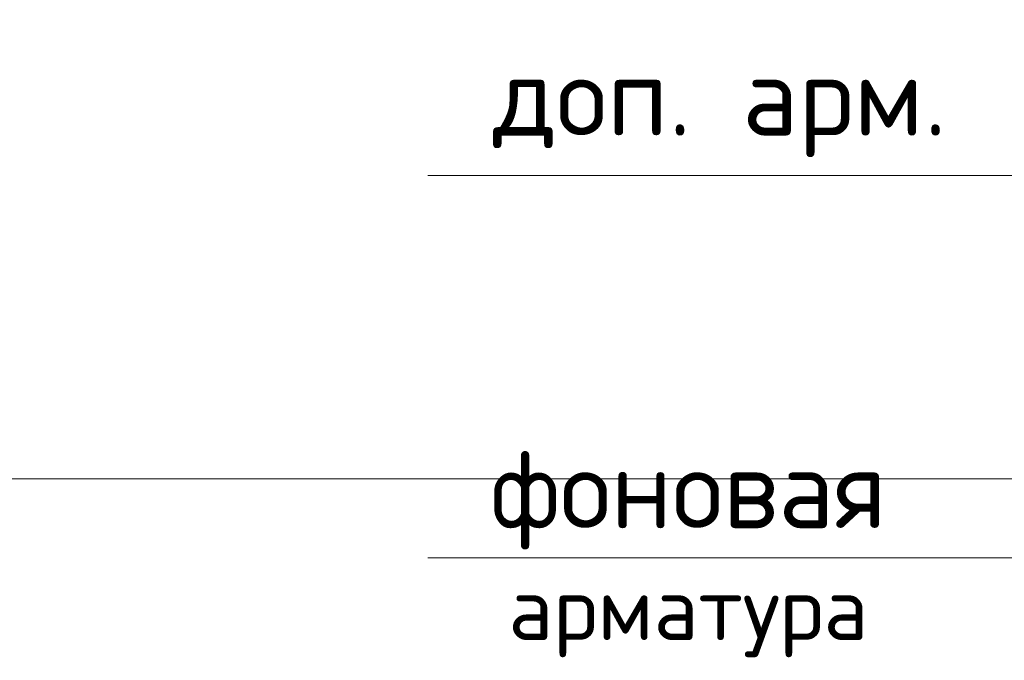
# Model space of a CAD drawing. Header units: metres. Extents: x -38 to 102, y -15 to 21.
# Tile 209 of 229: x 75.624 to 76.089, y 8.091 to 8.393. Entities that reach past the tile are written whole.
import ezdxf

# ---------------------------------------------------------------- set-up
doc = ezdxf.new("R2010")
doc.units = ezdxf.units.M
doc.layers.add('XR$5$Текст_ примечание', color=7, linetype='Continuous', lineweight=13)
doc.styles.add('ISOCPEUR', font='txt')

msp = doc.modelspace()

# ---------------------------------------------------------------- linework, layer by layer
at = {"color": 7, "linetype": 'Continuous', "lineweight": 13, "transparency": 33554687}
for points in [[(75.81694, 8.31961), (76.10053, 8.31961), (76.14196, 8.24218)], [(75.81694, 8.31961), (76.10053, 8.31961), (76.14196, 8.24218)], [(75.81694, 8.31961), (76.10053, 8.31961), (76.14196, 8.24218)], [(75.81694, 8.13924), (76.10395, 8.13924), (76.16896, 8.23618)], [(75.81694, 8.13924), (76.10395, 8.13924), (76.16896, 8.23618)], [(75.81694, 8.13924), (76.10395, 8.13924), (76.16896, 8.23618)]]:
    msp.add_lwpolyline(points, dxfattribs=at)
at = {"layer": 'XR$5$Текст_ примечание', "color": 7, "linetype": 'Continuous', "lineweight": 13, "transparency": 33554687}
msp.add_line((88.97573, 8.17641), (70.47573, 8.17641), dxfattribs=at)

# ---------------------------------------------------------------- texts
at = {"color": 7, "linetype": 'Continuous', "lineweight": 13, "transparency": 33554687, "insert": (75.95494, 8.35211), "char_height": 0.0375, "width": 0.2281034, "attachment_point": 5, "style": 'ISOCPEUR'}
msp.add_mtext('\\A1;{\\fISOCPEUR|i0|b0;\\H0.037500;\\W1.000000;\\C7;доп. арм.}\\P', dxfattribs=at)
msp.add_mtext('\\A1;{\\fISOCPEUR|i0|b0;\\H0.037500;\\W1.000000;\\C7;доп. арм.}\\P', dxfattribs=at)
msp.add_mtext('\\A1;{\\fISOCPEUR|i0|b0;\\H0.037500;\\W1.000000;\\C7;доп. арм.}\\P', dxfattribs=at)
at = {"color": 7, "linetype": 'Continuous', "lineweight": 13, "transparency": 33554687, "insert": (75.93994, 8.19064), "char_height": 0.0375, "width": 0.2237812, "attachment_point": 2, "line_spacing_factor": 0.963855}
msp.add_mtext('\\A1;{\\fISOCPEUR|i0|b0;\\H0.037500;\\W1.000000;\\C7;фоновая}\\P{\\fISOCPEUR|i0|b0;\\H0.030000;\\W1.000000;\\C7;арматура}\\P', dxfattribs=at)
msp.add_mtext('\\A1;{\\fISOCPEUR|i0|b0;\\H0.037500;\\W1.000000;\\C7;фоновая}\\P{\\fISOCPEUR|i0|b0;\\H0.030000;\\W1.000000;\\C7;арматура}\\P', dxfattribs=at)
msp.add_mtext('\\A1;{\\fISOCPEUR|i0|b0;\\H0.037500;\\W1.000000;\\C7;фоновая}\\P{\\fISOCPEUR|i0|b0;\\H0.030000;\\W1.000000;\\C7;арматура}\\P', dxfattribs=at)

doc.saveas('drawing.dxf')
